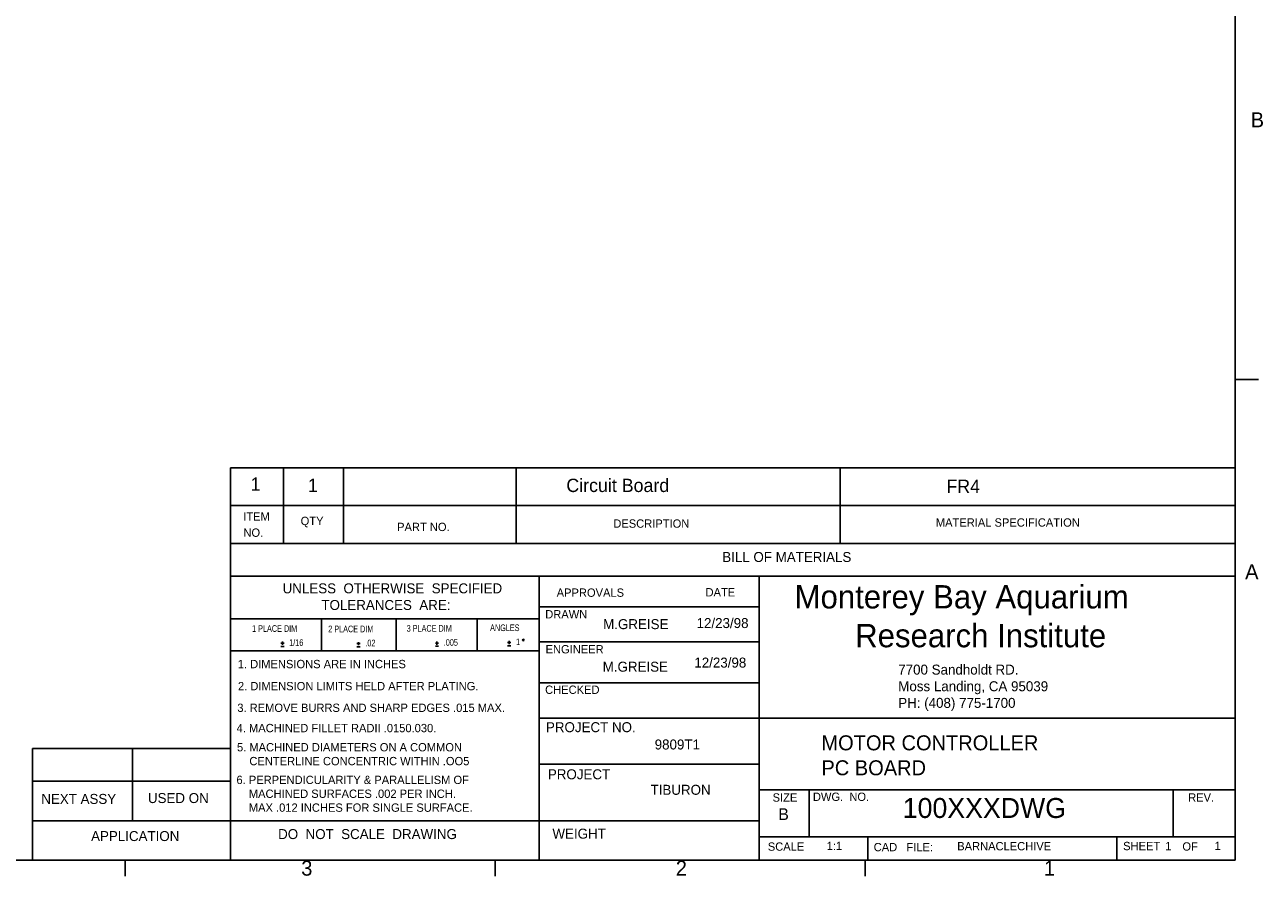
# Model space of a CAD drawing. Extents: x 0.5 to 16.5, y 0.3 to 10.8.
# Tile 2 of 3: x 9.9 to 16.5, y 0.3 to 4.8. Entities that reach past the tile are written whole.
import ezdxf

# ---------------------------------------------------------------- set-up
doc = ezdxf.new("R2010")
doc.units = 0
doc.layers.get('0').update_dxf_attribs({"linetype": 'CONTINUOUS'})

# ---------------------------------------------------------------- blocks, each defined once
blk = doc.blocks.new('NOTE62')
at = {"color": 0, "linetype": 'BYBLOCK'}
for p, q in [((0.153, -0.096), (0.17, -0.096)), ((0.153, -0.113), (0.17, -0.113)), ((0.1615, -0.1045), (0.1615, -0.0875))]:
    blk.add_line(p, q, dxfattribs=at)
at = {"color": 0, "linetype": 'BYBLOCK', "width": 0.75}
for s, height, p in [('1 PLACE DIM', 0.035417, (0, -0.0354)), ('1/16', 0.03542, (0.1976, -0.1102))]:
    blk.add_text(s, height=height, dxfattribs=at).set_placement(p)
blk = doc.blocks.new('NOTE63')
at = {"color": 0, "linetype": 'BYBLOCK'}
for p, q in [((0.153, -0.096), (0.17, -0.096)), ((0.153, -0.113), (0.17, -0.113)), ((0.1615, -0.1045), (0.1615, -0.0875))]:
    blk.add_line(p, q, dxfattribs=at)
at = {"color": 0, "linetype": 'BYBLOCK', "width": 0.75}
for s, height, p in [('2 PLACE DIM', 0.035417, (0, -0.0354)), ('.02', 0.03542, (0.1976, -0.1102))]:
    blk.add_text(s, height=height, dxfattribs=at).set_placement(p)
blk = doc.blocks.new('NOTE64')
at = {"color": 0, "linetype": 'BYBLOCK'}
for p, q in [((0.153, -0.096), (0.17, -0.096)), ((0.153, -0.113), (0.17, -0.113)), ((0.1615, -0.1045), (0.1615, -0.0875))]:
    blk.add_line(p, q, dxfattribs=at)
at = {"color": 0, "linetype": 'BYBLOCK', "width": 0.75}
for s, height, p in [('3 PLACE DIM', 0.035417, (0, -0.0354)), ('.005', 0.03542, (0.1976, -0.1102))]:
    blk.add_text(s, height=height, dxfattribs=at).set_placement(p)
blk = doc.blocks.new('NOTE65')
at = {"color": 0, "linetype": 'BYBLOCK'}
for p, q in [((0.0935, -0.096), (0.1105, -0.096)), ((0.0935, -0.113), (0.1105, -0.113)), ((0.102, -0.1045), (0.102, -0.0875))]:
    blk.add_line(p, q, dxfattribs=at)
blk.add_circle((0.1764, -0.0833), 0.00425, dxfattribs=at)
at = {"color": 0, "linetype": 'BYBLOCK', "width": 0.75}
for s, height, p in [('ANGLES', 0.03542, (0, -0.0354)), ('1', 0.0354, (0.1381, -0.1102))]:
    blk.add_text(s, height=height, dxfattribs=at).set_placement(p)

msp = doc.modelspace()

# ---------------------------------------------------------------- linework, layer by layer
at = {"color": 5, "linetype": 'CONTINUOUS'}
for p, q in [((16.3763, 0.3921), (16.3763, 10.6421)), ((16.3763, 2.9503), (16.5013, 2.9503)), ((11.0289, 2.28), (11.0289, 2.4806)), ((11.0289, 2.4806), (16.3763, 2.4806)), ((11.3127, 2.28), (11.3127, 2.4806)), ((11.6305, 2.28), (11.6305, 2.4806)), ((12.5495, 2.28), (12.5495, 2.4806)), ((14.2735, 2.28), (14.2735, 2.4806)), ((16.3763, 2.28), (11.0289, 2.28)), ((11.0289, 0.3921), (11.0289, 2.28)), ((11.3127, 2.28), (11.3127, 2.0772)), ((11.6305, 2.28), (11.6305, 2.0772)), ((12.5495, 2.28), (12.5495, 2.0772)), ((14.2735, 2.28), (14.2735, 2.0772)), ((16.3763, 2.0772), (11.0289, 2.0772)), ((12.6724, 1.904), (11.0289, 1.904)), ((12.6724, 1.904), (16.3763, 1.904)), ((12.6724, 1.904), (12.6724, 0.3921)), ((13.8435, 1.904), (13.8435, 0.3921)), ((12.6724, 1.7398), (13.8435, 1.7398)), ((11.0289, 1.6771), (12.6724, 1.6771)), ((11.5139, 1.6771), (11.5139, 1.5066)), ((11.9112, 1.6771), (11.9112, 1.5066)), ((12.3421, 1.6771), (12.3421, 1.5066)), ((12.6724, 1.5541), (13.8435, 1.5541)), ((11.9112, 1.5066), (11.0289, 1.5066)), ((11.9112, 1.5066), (12.6724, 1.5066)), ((12.6724, 1.336), (13.8435, 1.336)), ((12.6724, 1.148), (13.8435, 1.148)), ((13.8435, 1.148), (16.3763, 1.148)), ((9.9763, 0.3921), (9.9763, 0.9869)), ((9.9763, 0.9869), (11.0289, 0.9869)), ((10.5088, 0.9869), (10.5088, 0.6021)), ((13.8435, 0.9041), (12.6724, 0.9041)), ((9.9763, 0.8137), (11.0289, 0.8137)), ((13.8435, 0.7671), (16.3763, 0.7671)), ((14.1099, 0.7671), (14.1099, 0.5171)), ((16.0474, 0.7671), (16.0474, 0.5171)), ((9.9763, 0.6021), (13.8435, 0.6021)), ((13.8435, 0.5171), (16.3763, 0.5171)), ((14.4224, 0.5171), (14.4224, 0.3921)), ((15.7474, 0.5171), (15.7474, 0.3921)), ((16.3763, 0.3921), (0.6263, 0.3921)), ((10.4698, 0.3921), (10.4698, 0.3073)), ((12.4385, 0.3921), (12.4385, 0.3073)), ((14.4073, 0.3921), (14.4073, 0.3073))]:
    msp.add_line(p, q, dxfattribs=at)

# ---------------------------------------------------------------- block references
for name, p in [('NOTE62', (11.1445, 1.6428)), ('NOTE63', (11.5499, 1.6406)), ('NOTE64', (11.9672, 1.6436)), ('NOTE65', (12.4113, 1.6468))]:
    msp.add_blockref(name, p)

# ---------------------------------------------------------------- texts
at = {"color": 7, "attachment_point": 1}
for s, insert, char_height in [('B', (16.4593, 4.3714), 0.0797), ('1', (11.137, 2.4292), 0.0708), ('1', (11.4413, 2.4221), 0.0708), ('Circuit Board', (12.8172, 2.4221), 0.070833), ('FR4', (14.8397, 2.4171), 0.07083), ('ITEM', (11.0974, 2.2431), 0.04427), ('QTY', (11.403, 2.2197), 0.04427), ('PART NO.', (11.9164, 2.1878), 0.04427), ('DESCRIPTION', (13.067, 2.2056), 0.044271), ('MATERIAL SPECIFICATION', (14.7834, 2.2113), 0.044271), ('NO.', (11.0986, 2.1573), 0.04427), ('BILL OF MATERIALS', (13.6469, 2.0322), 0.053125), ('A', (16.4295, 1.9671), 0.0797), ('UNLESS  OTHERWISE  SPECIFIED', (11.3072, 1.8654), 0.053125), ('Monterey Bay Aquarium\\P       Research Institute', (14.0317, 1.8559), 0.123958), ('APPROVALS', (12.7656, 1.8381), 0.04427), ('DATE', (13.5578, 1.84), 0.04427), ('TOLERANCES  ARE:', (11.5135, 1.7769), 0.053125), ('DRAWN', (12.7048, 1.723), 0.04427), ('M.GREISE', (13.013, 1.675), 0.05312), ('12/23/98', (13.5102, 1.6807), 0.05312), ('ENGINEER', (12.7065, 1.537), 0.04427), ('1. DIMENSIONS ARE IN INCHES', (11.0684, 1.4582), 0.044271), ('12/23/98', (13.4982, 1.4704), 0.05312), ('M.GREISE', (13.0106, 1.4485), 0.05312), ('7700 Sandholdt RD.\\PMoss Landing, CA 95039\\PPH: (408) 775-1700', (14.5835, 1.4331), 0.053125), ('2. DIMENSION LIMITS HELD AFTER PLATING.', (11.0696, 1.3408), 0.044271), ('CHECKED', (12.7041, 1.3216), 0.04427), ('3. REMOVE BURRS AND SHARP EDGES .015 MAX.', (11.066, 1.2256), 0.044271), ('PROJECT NO.', (12.7086, 1.1268), 0.053125), ('4. MACHINED FILLET RADII .0150.030.', (11.0624, 1.1176), 0.044271), ('MOTOR CONTROLLER\\PPC BOARD\\P', (14.1747, 1.0568), 0.079687), ('5. MACHINED DIAMETERS ON A COMMON\\P    CENTERLINE CONCENTRIC WITHIN .OO5', (11.0644, 1.0157), 0.044271), ('9809T1', (13.2873, 1.0348), 0.05312), ('PROJECT', (12.7189, 0.8761), 0.05312), ('6. PERPENDICULARITY & PARALLELISM OF\\P    MACHINED SURFACES .002 PER INCH.\\P    MAX .012 INCHES FOR SINGLE SURFACE.', (11.0616, 0.842), 0.044271), ('TIBURON', (13.2653, 0.7936), 0.05312), ('NEXT ASSY', (10.0228, 0.7452), 0.05312), ('USED ON', (10.5904, 0.7497), 0.05312), ('SIZE', (13.9148, 0.7483), 0.04427), ('DWG.  NO.', (14.1292, 0.7521), 0.04427), ('100XXXDWG', (14.6075, 0.7234), 0.10625), ('REV.', (16.1262, 0.7483), 0.04427), ('B', (13.9458, 0.6685), 0.062), ('APPLICATION', (10.2879, 0.5475), 0.053125), ('DO  NOT  SCALE  DRAWING', (11.2833, 0.5581), 0.053125), ('WEIGHT', (12.7431, 0.5603), 0.05312), ('SCALE ', (13.8892, 0.4871), 0.04427), ('1:1', (14.2025, 0.4907), 0.04427), ('CAD   FILE:   ', (14.4529, 0.4843), 0.044271), ('BARNACLE\\ARCHIVE', (14.8973, 0.4892), 0.044271), ('SHEET', (15.7802, 0.4901), 0.04427), ('1', (16.0042, 0.4899), 0.0443), ('OF', (16.0957, 0.4877), 0.04427), ('1', (16.2673, 0.4909), 0.0443), ('3', (11.4064, 0.39), 0.0797), ('2', (13.3995, 0.39), 0.0797), ('1', (15.3588, 0.39), 0.0797)]:
    msp.add_mtext(s, dxfattribs=dict(at, insert=insert, char_height=char_height))

doc.saveas('drawing.dxf')
